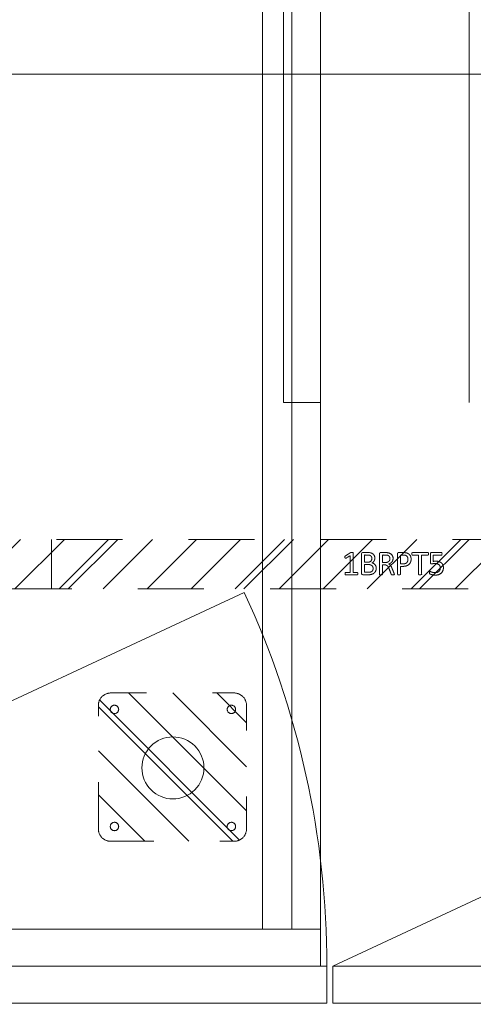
# Model space of a CAD drawing. Header units: inches. Extents: x -416 to -272, y -73 to 47.
# Tile 178 of 206: x -332 to -323, y -2 to 18. Entities that reach past the tile are written whole.
import ezdxf

# ---------------------------------------------------------------- set-up
doc = ezdxf.new("R2010")
doc.units = ezdxf.units.IN
doc.header["$LTSCALE"] = 32
doc.header["$MEASUREMENT"] = 0
doc.linetypes.add('Dash Style-1', pattern=[0.083328, 0.041656, -0.041672])
for name, color, linetype, lineweight in [('DashLine', 7, 'Continuous', 13), ('DashLineFill', 7, 'Dash Style-1', 13), ('Drawing', 7, 'Continuous', 18), ('Metal-DeskStructure', 7, 'Continuous', 13), ('None', 7, 'Continuous', 18), ('SolidLine', 7, 'Continuous', 15)]:
    doc.layers.add(name, color=color, linetype=linetype, lineweight=lineweight)
pattern_1 = [(45, (0, 0), (-1.61302, 1.9357), []), (45, (-1.0608, 1.0608), (-0.472346, 0.416761), [])]

# ---------------------------------------------------------------- blocks, each defined once
blk = doc.blocks.new('Slate-CredenzaFoot (2D)')
at = {"layer": 'DashLineFill', "linetype": 'Continuous', "lineweight": 13}
h = blk.add_hatch(dxfattribs=at)
h.set_pattern_fill('Steel', color=253, style=0, pattern_type=2)
h.set_pattern_definition(pattern_1)
edge = h.paths.add_edge_path()
edge.add_arc((-1.246, 1.246), 0.25, 90, 180, ccw=False)
edge.add_line((-1.246, 1.496), (1.246, 1.496))
edge.add_arc((1.246, 1.246), 0.25, 0, 90, ccw=False)
edge.add_line((1.496, 1.246), (1.496, -1.246))
edge.add_arc((1.246, -1.246), 0.25, -90, 0, ccw=False)
edge.add_line((1.246, -1.496), (-1.246, -1.496))
edge.add_arc((-1.246, -1.246), 0.25, 180, 270, ccw=False)
edge.add_line((-1.496, -1.246), (-1.496, 1.246))
at = {"layer": 'DashLine', "flags": 128}
blk.add_lwpolyline([(-0.016, 0.616), (0.046, 0.613), (0.106, 0.604), (0.166, 0.589), (0.224, 0.568), (0.279, 0.542), (0.332, 0.511), (0.381, 0.474), (0.427, 0.433), (0.468, 0.387), (0.505, 0.338), (0.536, 0.285), (0.563, 0.23), (0.583, 0.172), (0.598, 0.112), (0.607, 0.051), (0.61, -0.01), (0.607, -0.071), (0.598, -0.132), (0.583, -0.192), (0.563, -0.25), (0.536, -0.305), (0.505, -0.358), (0.468, -0.407), (0.427, -0.453), (0.381, -0.494), (0.332, -0.53), (0.279, -0.562), (0.224, -0.588), (0.166, -0.609), (0.106, -0.624), (0.046, -0.633), (-0.016, -0.636), (-0.077, -0.633), (-0.138, -0.624), (-0.198, -0.609), (-0.255, -0.588), (-0.311, -0.562), (-0.364, -0.53), (-0.413, -0.494), (-0.458, -0.453), (-0.5, -0.407), (-0.536, -0.358), (-0.568, -0.305), (-0.594, -0.25), (-0.615, -0.192), (-0.63, -0.132), (-0.639, -0.071), (-0.642, -0.01), (-0.639, 0.051), (-0.63, 0.112), (-0.615, 0.172), (-0.594, 0.23), (-0.568, 0.285), (-0.536, 0.338), (-0.5, 0.387), (-0.458, 0.433), (-0.413, 0.474), (-0.364, 0.511), (-0.311, 0.542), (-0.255, 0.568), (-0.198, 0.589), (-0.138, 0.604), (-0.077, 0.613)], close=True, dxfattribs=at)
at = {"layer": 'DashLineFill', "flags": 128}
blk.add_lwpolyline([(-1.496, 1.246, -0.414214), (-1.246, 1.496), (1.246, 1.496, -0.414214), (1.496, 1.246), (1.496, -1.246, -0.414214), (1.246, -1.496), (-1.246, -1.496, -0.414214), (-1.496, -1.246)], format="xyb", close=True, dxfattribs=at)
at = {"layer": 'SolidLine', "flags": 128}
for points in [[(-1.197, 1.086), (-1.205, 1.087), (-1.213, 1.088), (-1.221, 1.09), (-1.229, 1.093), (-1.237, 1.096), (-1.244, 1.101), (-1.251, 1.106), (-1.257, 1.111), (-1.262, 1.117), (-1.267, 1.124), (-1.272, 1.131), (-1.275, 1.139), (-1.278, 1.147), (-1.28, 1.155), (-1.281, 1.163), (-1.282, 1.171), (-1.281, 1.179), (-1.28, 1.188), (-1.278, 1.196), (-1.275, 1.204), (-1.272, 1.211), (-1.267, 1.218), (-1.262, 1.225), (-1.257, 1.231), (-1.251, 1.237), (-1.244, 1.242), (-1.237, 1.246), (-1.229, 1.249), (-1.221, 1.252), (-1.213, 1.254), (-1.205, 1.255), (-1.197, 1.256), (-1.189, 1.255), (-1.18, 1.254), (-1.172, 1.252), (-1.165, 1.249), (-1.157, 1.246), (-1.15, 1.242), (-1.143, 1.237), (-1.137, 1.231), (-1.131, 1.225), (-1.127, 1.218), (-1.122, 1.211), (-1.119, 1.204), (-1.116, 1.196), (-1.114, 1.188), (-1.113, 1.179), (-1.112, 1.171), (-1.113, 1.163), (-1.114, 1.155), (-1.116, 1.147), (-1.119, 1.139), (-1.122, 1.131), (-1.127, 1.124), (-1.131, 1.117), (-1.137, 1.111), (-1.143, 1.106), (-1.15, 1.101), (-1.157, 1.096), (-1.165, 1.093), (-1.172, 1.09), (-1.18, 1.088), (-1.189, 1.087)], [(1.165, 1.086), (1.157, 1.087), (1.149, 1.088), (1.141, 1.09), (1.133, 1.093), (1.125, 1.096), (1.118, 1.101), (1.112, 1.106), (1.105, 1.111), (1.1, 1.117), (1.095, 1.124), (1.091, 1.131), (1.087, 1.139), (1.084, 1.147), (1.082, 1.155), (1.081, 1.163), (1.081, 1.171), (1.081, 1.179), (1.082, 1.188), (1.084, 1.196), (1.087, 1.204), (1.091, 1.211), (1.095, 1.218), (1.1, 1.225), (1.105, 1.231), (1.112, 1.237), (1.118, 1.242), (1.125, 1.246), (1.133, 1.249), (1.141, 1.252), (1.149, 1.254), (1.157, 1.255), (1.165, 1.256), (1.174, 1.255), (1.182, 1.254), (1.19, 1.252), (1.198, 1.249), (1.205, 1.246), (1.212, 1.242), (1.219, 1.237), (1.225, 1.231), (1.231, 1.225), (1.236, 1.218), (1.24, 1.211), (1.244, 1.204), (1.246, 1.196), (1.248, 1.188), (1.25, 1.179), (1.25, 1.171), (1.25, 1.163), (1.248, 1.155), (1.246, 1.147), (1.244, 1.139), (1.24, 1.131), (1.236, 1.124), (1.231, 1.117), (1.225, 1.111), (1.219, 1.106), (1.212, 1.101), (1.205, 1.096), (1.198, 1.093), (1.19, 1.09), (1.182, 1.088), (1.174, 1.087)], [(-1.197, -1.276), (-1.205, -1.275), (-1.213, -1.274), (-1.221, -1.272), (-1.229, -1.269), (-1.237, -1.266), (-1.244, -1.261), (-1.251, -1.257), (-1.257, -1.251), (-1.262, -1.245), (-1.267, -1.238), (-1.272, -1.231), (-1.275, -1.223), (-1.278, -1.216), (-1.28, -1.208), (-1.281, -1.199), (-1.282, -1.191), (-1.281, -1.183), (-1.28, -1.175), (-1.278, -1.167), (-1.275, -1.159), (-1.272, -1.151), (-1.267, -1.144), (-1.262, -1.137), (-1.257, -1.131), (-1.251, -1.126), (-1.244, -1.121), (-1.237, -1.116), (-1.229, -1.113), (-1.221, -1.11), (-1.213, -1.108), (-1.205, -1.107), (-1.197, -1.106), (-1.189, -1.107), (-1.18, -1.108), (-1.172, -1.11), (-1.165, -1.113), (-1.157, -1.116), (-1.15, -1.121), (-1.143, -1.126), (-1.137, -1.131), (-1.131, -1.137), (-1.127, -1.144), (-1.122, -1.151), (-1.119, -1.159), (-1.116, -1.167), (-1.114, -1.175), (-1.113, -1.183), (-1.112, -1.191), (-1.113, -1.199), (-1.114, -1.208), (-1.116, -1.216), (-1.119, -1.223), (-1.122, -1.231), (-1.127, -1.238), (-1.131, -1.245), (-1.137, -1.251), (-1.143, -1.257), (-1.15, -1.261), (-1.157, -1.266), (-1.165, -1.269), (-1.172, -1.272), (-1.18, -1.274), (-1.189, -1.275)], [(1.165, -1.276), (1.157, -1.275), (1.149, -1.274), (1.141, -1.272), (1.133, -1.269), (1.125, -1.266), (1.118, -1.261), (1.112, -1.257), (1.105, -1.251), (1.1, -1.245), (1.095, -1.238), (1.091, -1.231), (1.087, -1.223), (1.084, -1.216), (1.082, -1.208), (1.081, -1.199), (1.081, -1.191), (1.081, -1.183), (1.082, -1.175), (1.084, -1.167), (1.087, -1.159), (1.091, -1.151), (1.095, -1.144), (1.1, -1.137), (1.105, -1.131), (1.112, -1.126), (1.118, -1.121), (1.125, -1.116), (1.133, -1.113), (1.141, -1.11), (1.149, -1.108), (1.157, -1.107), (1.165, -1.106), (1.174, -1.107), (1.182, -1.108), (1.19, -1.11), (1.198, -1.113), (1.205, -1.116), (1.212, -1.121), (1.219, -1.126), (1.225, -1.131), (1.231, -1.137), (1.236, -1.144), (1.24, -1.151), (1.244, -1.159), (1.246, -1.167), (1.248, -1.175), (1.25, -1.183), (1.25, -1.191), (1.25, -1.199), (1.248, -1.208), (1.246, -1.216), (1.244, -1.223), (1.24, -1.231), (1.236, -1.238), (1.231, -1.245), (1.225, -1.251), (1.219, -1.257), (1.212, -1.261), (1.205, -1.266), (1.198, -1.269), (1.19, -1.272), (1.182, -1.274), (1.174, -1.275)]]:
    blk.add_lwpolyline(points, close=True, dxfattribs=at)
blk = doc.blocks.new('Group-13')
at = {"layer": 'DashLine', "flags": 128}
for points in [[(0.748, -16.819), (47.244, -16.819), (47.244, -17.409), (0.748, -17.409)], [(11.368, -17.244), (35.994, -17.244), (35.994, -17.992), (11.368, -17.992)]]:
    blk.add_lwpolyline(points, close=True, dxfattribs=at)
at = {"layer": 'SolidLine'}
blk.add_line((11.368, -20.992), (35.994, -20.992), dxfattribs=at)
at = {"layer": 'SolidLine', "flags": 128}
for points in [[(0, 0), (0.748, 0), (0.748, -17.992), (0, -17.992)], [(0, 0), (47.992, 0), (47.992, -17.992), (0, -17.992)]]:
    blk.add_lwpolyline(points, close=True, dxfattribs=at)
at = {"layer": 'None', "color": 7}
blk.add_blockref('Slate-CredenzaFoot (2D)', (4.016, -15), dxfattribs=at)
blk = doc.blocks.new('Group-14')
at = {"layer": 'None'}
blk.add_blockref('Group-13', (0, 0), dxfattribs=at)
blk = doc.blocks.new('SL Leg Credenza (2D)-2')
at = {"layer": 'None'}
blk.add_blockref('Group-14', (0, 0), dxfattribs=at)
at = {"layer": 'Drawing', "color": 0, "flags": 1}
for tag in ['Catalog', 'Option1', 'Option2', 'Option3', 'Option4', 'Option5', 'Option6', 'Option7', 'Option8', 'Option9', 'Option10', 'Option11', 'Option12', 'Custom', 'Tag', 'FinishGroup', 'Discount', 'Item1', 'Item2', 'Item3', 'Item4', 'Item5', 'Item6', 'Item7', 'Item8', 'Item9', 'Item10', 'Item11', 'Item12', 'Item13', 'Item14', 'Item15', 'Item16', 'Item17', 'Item18', 'Item19', 'Item20', 'Item21', 'Item22', 'Item23', 'Item24', 'Item25']:
    blk.add_attdef(tag, (-12.874, 13.493), '', height=0.00709, dxfattribs=at)
blk = doc.blocks.new('Group-104')
at = {"layer": 'DashLine', "flags": 128}
blk.add_lwpolyline([(1.114, -2.559), (70.894, -2.559), (70.894, -30), (1.114, -30)], close=True, dxfattribs=at)
at = {"layer": 'SolidLine', "flags": 128}
blk.add_lwpolyline([(1.114, -2.559), (70.894, -2.559), (70.894, -30), (1.114, -30)], close=True, dxfattribs=at)
blk = doc.blocks.new('Group-105')
at = {"layer": 'DashLine'}
for p, q in [((53.927, -12.008), (37.755, -19.549)), ((71.89, -12.008), (55.717, -19.549))]:
    blk.add_line(p, q, dxfattribs=at)
blk.add_arc((71.89, -12.008), 17.844, 180, 205, dxfattribs=at)
at = {"layer": 'SolidLine', "flags": 128}
for points in [[(36.083, -11.26), (53.927, -11.26), (53.927, -12.008), (36.083, -12.008)], [(54.045, -11.26), (71.89, -11.26), (71.89, -12.008), (54.045, -12.008)]]:
    blk.add_lwpolyline(points, close=True, dxfattribs=at)
blk = doc.blocks.new('Group-70')
at = {"layer": 'Metal-DeskStructure', "color": 7}
for points, knots in [([(9.57, -0.189), (9.57, -0.197), (9.568, -0.211), (9.559, -0.213), (9.44, -0.213), (9.321, -0.213), (9.318, -0.212), (9.314, -0.206), (9.312, -0.197), (9.312, -0.184), (9.314, -0.175), (9.316, -0.169), (9.321, -0.165), (9.37, -0.165), (9.417, -0.165), (9.417, 0.004), (9.417, 0.174), (9.374, 0.148), (9.331, 0.122), (9.325, 0.121), (9.316, 0.119), (9.312, 0.122), (9.31, 0.133), (9.31, 0.146), (9.31, 0.156), (9.312, 0.161), (9.316, 0.165), (9.319, 0.167), (9.371, 0.2), (9.423, 0.233), (9.425, 0.235), (9.428, 0.235), (9.434, 0.237), (9.451, 0.237), (9.469, 0.237), (9.474, 0.233), (9.476, 0.229), (9.476, 0.031), (9.476, -0.165), (9.517, -0.165), (9.561, -0.165), (9.565, -0.169), (9.569, -0.175), (9.57, -0.184), (9.57, -0.189)], [0, 0, 0, 0.00261, 0.007831, 0.010441, 0.176195, 0.178805, 0.181415, 0.184026, 0.186636, 0.188594, 0.190551, 0.192509, 0.194467, 0.244389, 0.244389, 0.424498, 0.424498, 0.47805, 0.47805, 0.484241, 0.490432, 0.496622, 0.502813, 0.507071, 0.510941, 0.514811, 0.518682, 0.518682, 0.576295, 0.576295, 0.578743, 0.58119, 0.583638, 0.590247, 0.593184, 0.596122, 0.599059, 0.911881, 0.911881, 0.976501, 0.982376, 0.988251, 0.994125, 1, 1, 1]), ([(9.942, -0.084), (9.942, -0.106), (9.93, -0.141), (9.912, -0.171), (9.884, -0.191), (9.835, -0.213), (9.727, -0.213), (9.661, -0.213), (9.646, -0.202), (9.646, 0.011), (9.646, 0.224), (9.661, 0.235), (9.719, 0.235), (9.811, 0.235), (9.862, 0.218), (9.895, 0.191), (9.914, 0.148), (9.914, 0.106), (9.906, 0.076), (9.892, 0.052), (9.868, 0.032), (9.855, 0.026), (9.873, 0.023), (9.905, 0.004), (9.929, -0.023), (9.942, -0.062), (9.942, -0.084)], [0, 0, 0, 0.031455, 0.06291, 0.094366, 0.125821, 0.188731, 0.266159, 0.275837, 0.285516, 0.435531, 0.44521, 0.454888, 0.521427, 0.574659, 0.627891, 0.681123, 0.734355, 0.762747, 0.791139, 0.819531, 0.847924, 0.847924, 0.885943, 0.923962, 0.961981, 1, 1, 1]), ([(10.308, -0.204), (10.308, -0.208), (10.306, -0.212), (10.299, -0.213), (10.286, -0.215), (10.267, -0.215), (10.256, -0.213), (10.249, -0.212), (10.245, -0.206), (10.243, -0.201), (10.223, -0.148), (10.203, -0.095), (10.195, -0.077), (10.181, -0.047), (10.158, -0.025), (10.129, -0.014), (10.089, -0.014), (10.07, -0.014), (10.07, -0.109), (10.07, -0.208), (10.066, -0.212), (10.059, -0.213), (10.048, -0.215), (10.031, -0.215), (10.02, -0.213), (10.013, -0.212), (10.009, -0.208), (10.009, 0.003), (10.009, 0.224), (10.024, 0.235), (10.079, 0.235), (10.144, 0.235), (10.166, 0.233), (10.175, 0.231), (10.201, 0.228), (10.241, 0.207), (10.267, 0.178), (10.282, 0.139), (10.282, 0.095), (10.269, 0.058), (10.247, 0.03), (10.214, 0.012), (10.195, 0.004), (10.206, -0.001), (10.225, -0.016), (10.24, -0.036), (10.253, -0.064), (10.26, -0.081), (10.28, -0.129), (10.3, -0.178), (10.306, -0.191), (10.308, -0.202), (10.308, -0.204)], [0, 0, 0, 0.004018, 0.008035, 0.012053, 0.01607, 0.020088, 0.024105, 0.028123, 0.03214, 0.03214, 0.070951, 0.070951, 0.084634, 0.098317, 0.112001, 0.125684, 0.138745, 0.138745, 0.202807, 0.205295, 0.207782, 0.21027, 0.212758, 0.214748, 0.216739, 0.218729, 0.220719, 0.332671, 0.339637, 0.346603, 0.391882, 0.407555, 0.423229, 0.423229, 0.466696, 0.510164, 0.553631, 0.597099, 0.640566, 0.684033, 0.727501, 0.770968, 0.770968, 0.798042, 0.825115, 0.852188, 0.879262, 0.879262, 0.958132, 0.958132, 0.979066, 1, 1, 1]), ([(10.646, 0.104), (10.646, 0.069), (10.624, 0.015), (10.583, -0.022), (10.524, -0.044), (10.457, -0.044), (10.432, -0.044), (10.432, -0.124), (10.432, -0.208), (10.428, -0.212), (10.421, -0.213), (10.41, -0.215), (10.393, -0.215), (10.382, -0.213), (10.375, -0.212), (10.371, -0.208), (10.371, 0.002), (10.371, 0.222), (10.386, 0.235), (10.443, 0.235), (10.506, 0.235), (10.531, 0.231), (10.568, 0.224), (10.605, 0.202), (10.633, 0.17), (10.646, 0.128), (10.646, 0.104)], [0, 0, 0, 0.066268, 0.132535, 0.198803, 0.26507, 0.303966, 0.303966, 0.429297, 0.43506, 0.440822, 0.446584, 0.452347, 0.456957, 0.461567, 0.466177, 0.470786, 0.728938, 0.745073, 0.761208, 0.845107, 0.870922, 0.896738, 0.922553, 0.948369, 0.974184, 1, 1, 1]), ([(10.996, 0.209), (10.996, 0.203), (10.996, 0.193), (10.992, 0.187), (10.987, 0.183), (10.922, 0.183), (10.859, 0.183), (10.859, -0.01), (10.859, -0.208), (10.856, -0.212), (10.848, -0.213), (10.837, -0.215), (10.82, -0.215), (10.809, -0.213), (10.802, -0.212), (10.798, -0.208), (10.798, -0.01), (10.798, 0.183), (10.736, 0.183), (10.671, 0.183), (10.665, 0.187), (10.664, 0.193), (10.662, 0.202), (10.662, 0.215), (10.664, 0.226), (10.665, 0.231), (10.671, 0.235), (10.829, 0.235), (10.987, 0.235), (10.992, 0.231), (10.996, 0.226), (10.996, 0.215), (10.996, 0.209)], [0, 0, 0, 0.003046, 0.005389, 0.007733, 0.010076, 0.089744, 0.089744, 0.335779, 0.340465, 0.345152, 0.349838, 0.354524, 0.360382, 0.36624, 0.372099, 0.377957, 0.6855, 0.6855, 0.785085, 0.788014, 0.790943, 0.793872, 0.796801, 0.798998, 0.801195, 0.803391, 0.805588, 0.991213, 0.99341, 0.995606, 0.997803, 1, 1, 1]), ([(11.299, -0.07), (11.299, -0.105), (11.275, -0.162), (11.23, -0.201), (11.169, -0.221), (11.11, -0.221), (11.073, -0.213), (11.044, -0.206), (11.025, -0.197), (11.02, -0.193), (11.018, -0.188), (11.016, -0.182), (11.016, -0.172), (11.016, -0.162), (11.018, -0.153), (11.02, -0.145), (11.024, -0.143), (11.029, -0.143), (11.044, -0.153), (11.068, -0.162), (11.105, -0.171), (11.153, -0.171), (11.191, -0.16), (11.219, -0.136), (11.236, -0.101), (11.236, -0.053), (11.223, -0.022), (11.195, 0.001), (11.151, 0.012), (11.101, 0.012), (11.07, 0.008), (11.048, 0.008), (11.038, 0.017), (11.038, 0.121), (11.038, 0.224), (11.049, 0.235), (11.159, 0.235), (11.262, 0.235), (11.265, 0.231), (11.269, 0.226), (11.271, 0.215), (11.271, 0.196), (11.263, 0.183), (11.174, 0.183), (11.09, 0.183), (11.09, 0.12), (11.09, 0.056), (11.103, 0.058), (11.129, 0.06), (11.184, 0.06), (11.241, 0.041), (11.278, 0.008), (11.299, -0.04), (11.299, -0.07)], [0, 0, 0, 0.016248, 0.032495, 0.048743, 0.064991, 0.07474, 0.084488, 0.094237, 0.103985, 0.113734, 0.123483, 0.133231, 0.143955, 0.155653, 0.167352, 0.17905, 0.190748, 0.214145, 0.237542, 0.260938, 0.284335, 0.304389, 0.324444, 0.344498, 0.364552, 0.381743, 0.398934, 0.416124, 0.433315, 0.445134, 0.456952, 0.465394, 0.473836, 0.532936, 0.541379, 0.549822, 0.625104, 0.627919, 0.630733, 0.633547, 0.636362, 0.642928, 0.649495, 0.749089, 0.749089, 0.824606, 0.824606, 0.840082, 0.855558, 0.891668, 0.927779, 0.963889, 1, 1, 1]), ([(9.853, 0.115), (9.853, 0.132), (9.844, 0.157), (9.823, 0.176), (9.792, 0.185), (9.737, 0.185), (9.705, 0.185), (9.705, 0.113), (9.705, 0.041), (9.739, 0.041), (9.796, 0.041), (9.825, 0.052), (9.844, 0.073), (9.853, 0.1), (9.853, 0.115)], [0, 0, 0, 0.074499, 0.148998, 0.223496, 0.297995, 0.395417, 0.395417, 0.61891, 0.61891, 0.724928, 0.793696, 0.862464, 0.931232, 1, 1, 1]), ([(10.219, 0.109), (10.219, 0.137), (10.195, 0.172), (10.168, 0.181), (10.158, 0.183), (10.136, 0.185), (10.095, 0.185), (10.07, 0.185), (10.07, 0.109), (10.07, 0.034), (10.098, 0.034), (10.151, 0.034), (10.184, 0.045), (10.208, 0.067), (10.219, 0.095), (10.219, 0.109)], [0, 0, 0, 0.142515, 0.285031, 0.285031, 0.330993, 0.376955, 0.445899, 0.445899, 0.655281, 0.655281, 0.734439, 0.800829, 0.867219, 0.93361, 1, 1, 1]), ([(10.583, 0.098), (10.583, 0.126), (10.563, 0.163), (10.533, 0.18), (10.502, 0.185), (10.459, 0.185), (10.432, 0.185), (10.432, 0.096), (10.432, 0.006), (10.459, 0.006), (10.511, 0.006), (10.548, 0.019), (10.572, 0.045), (10.583, 0.078), (10.583, 0.098)], [0, 0, 0, 0.053098, 0.106195, 0.159293, 0.212391, 0.297937, 0.297937, 0.584068, 0.584068, 0.669615, 0.752211, 0.834807, 0.917404, 1, 1, 1]), ([(9.879, -0.088), (9.879, -0.068), (9.866, -0.038), (9.842, -0.018), (9.805, -0.007), (9.741, -0.007), (9.705, -0.007), (9.705, -0.085), (9.705, -0.164), (9.749, -0.164), (9.833, -0.164), (9.866, -0.136), (9.879, -0.106), (9.879, -0.088)], [0, 0, 0, 0.079156, 0.158312, 0.237468, 0.316624, 0.419526, 0.419526, 0.643799, 0.643799, 0.767809, 0.883905, 0.941952, 1, 1, 1])]:
    blk.add_open_spline(points, degree=2, knots=knots, dxfattribs=at)
blk = doc.blocks.new('1BRPT5-RightBeam (2D)')
at = {"layer": 'DashLineFill', "linetype": 'Continuous', "lineweight": 13}
h = blk.add_hatch(dxfattribs=at)
h.set_pattern_fill('Steel', color=253, style=0, pattern_type=2)
h.set_pattern_definition(pattern_1)
h.paths.add_polyline_path([(-1.85, 0.5), (20.472, 0.5), (20.472, -0.5), (-1.85, -0.5)])
at = {"layer": 'DashLineFill'}
blk.add_line((3.386, 0.5), (3.386, -0.5), dxfattribs=at)
at = {"layer": 'DashLineFill', "flags": 128}
blk.add_lwpolyline([(-1.85, 0.5), (20.472, 0.5), (20.472, -0.5), (-1.85, -0.5)], close=True, dxfattribs=at)
at = {"layer": 'Metal-DeskStructure', "color": 7}
blk.add_blockref('Group-70', (0, 0), dxfattribs=at)
blk = doc.blocks.new('Group-106')
at = {"layer": 'None', "color": 7, "rotation": 180}
blk.add_blockref('1BRPT5-RightBeam (2D)', (62.992, -20.118), dxfattribs=at)
blk = doc.blocks.new('Group-107')
at = {"layer": 'None'}
for name in ['Group-105', 'Group-104']:
    blk.add_blockref(name, (0, 0), dxfattribs=at)
blk.add_blockref('Group-106', (0, 0), dxfattribs=at)
blk = doc.blocks.new('SL Credenza Desk (2D)-3')
at = {"layer": 'None'}
blk.add_blockref('Group-107', (0, 0), dxfattribs=at)
at = {"layer": 'Drawing', "color": 0, "flags": 1}
for tag in ['Tag', 'Catalog', 'Custom', 'FinishGroup', 'Discount', 'Item2', 'Item3', 'Item6', 'Item8', 'Item9', 'Item10', 'Item12', 'Item13', 'Item16', 'Item18', 'Item19', 'Item20', 'Item21', 'Item22', 'Item23', 'Item24', 'Item25', 'Option1', 'Option2', 'Option3', 'Option4', 'Option5', 'Option6', 'Option7', 'Option8', 'Option9', 'Option10', 'Option11', 'Option12', 'Item1', 'Item4', 'Item5', 'Item7', 'Item11', 'Item14', 'Item15', 'Item17']:
    blk.add_attdef(tag, (15.719, 1.485), '', height=0.00709, dxfattribs=at)
blk = doc.blocks.new('Group-108')
at = {"layer": 'Drawing', "rotation": 180}
blk.add_blockref('SL Credenza Desk (2D)-3', (87.727, 1.485), dxfattribs=at)
at = {"layer": 'Drawing', "color": 0, "flags": 1}
for tag in ['Tag', 'Catalog', 'Custom', 'FinishGroup', 'Discount', 'Item2', 'Item3', 'Item6', 'Item8', 'Item9', 'Item10', 'Item12', 'Item13', 'Item16', 'Item18', 'Item19', 'Item20', 'Item21', 'Item22', 'Item23', 'Item24', 'Item25', 'Option1', 'Option2', 'Option3', 'Option4', 'Option5', 'Option6', 'Option7', 'Option8', 'Option9', 'Option10', 'Option11', 'Option12', 'Item1', 'Item4', 'Item5', 'Item7', 'Item11', 'Item14', 'Item15', 'Item17']:
    blk.add_attdef(tag, (15.719, 1.485), '', height=0.00709, dxfattribs=at)

msp = doc.modelspace()

# ---------------------------------------------------------------- block references
at = {"layer": 'Drawing', "rotation": 90}
msp.add_blockref('SL Leg Credenza (2D)-2', (-343.898, -1.484), dxfattribs=at)

# ---------------------------------------------------------------- next in the draw order: block references
at = {"layer": 'Drawing', "color": 7}
msp.add_blockref('Group-108', (-359.459, -14.977), dxfattribs=at)

doc.saveas('drawing.dxf')
